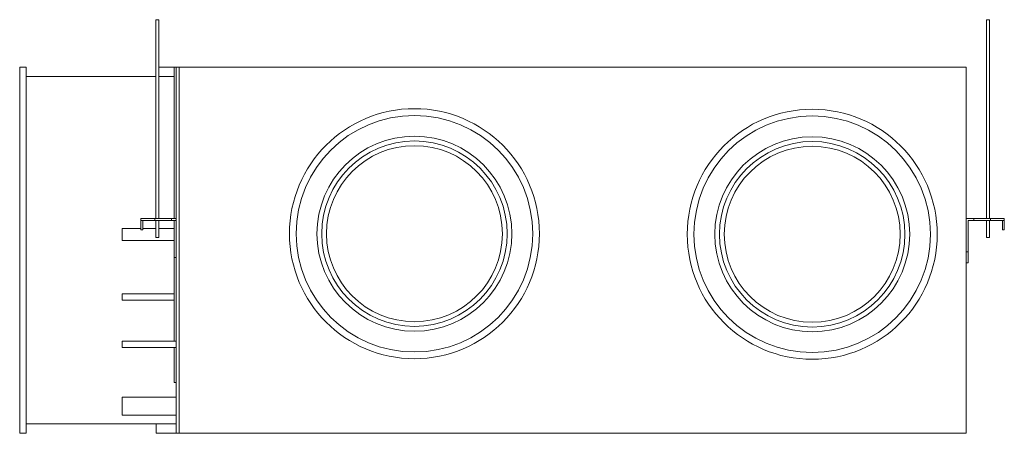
# Model space of a CAD drawing. Header units: millimetres. Extents: x -584 to 456, y -437 to 0.
import ezdxf

# ---------------------------------------------------------------- set-up
doc = ezdxf.new("R2010")
doc.units = ezdxf.units.MM

# ---------------------------------------------------------------- blocks, each defined once
blk = doc.blocks.new('RSen_57_ME_FB_ventilation - heat reclaim_ humidification and air processing_daikin - vkm50gbmv1 - heat reclaim ventilation_ humidification and air processing_daikin_lxwxh 2038x832x387 mm-2918248-right')
at = {"lineweight": 18}
for p, q in [((-440.5, 0), (-440.5, -210)), ((-437.5, -210), (-437.5, 0)), ((437.5, 0), (437.5, -210)), ((440.5, -210), (440.5, 0)), ((-440.5, -212), (-440.5, -230)), ((-437.5, -230), (-437.5, -212)), ((437.5, -212), (437.5, -230)), ((440.5, -230), (440.5, -212)), ((-456.2, -220.6), (-476, -220.6)), ((-476, -233.3), (-476, -220.6)), ((-440.5, -220.6), (-454.2, -220.6)), ((-421, -220.6), (-437.5, -220.6)), ((-476, -233.3), (-421, -233.3)), ((437.5, -230), (437.5, -230)), ((440.5, -230), (440.5, -230)), ((-421, -289.8), (-476, -289.8)), ((-476, -296.2), (-476, -289.8)), ((-476, -296.2), (-421, -296.2)), ((-419, -339.8), (-476, -339.8)), ((-476, -343), (-476, -339.8)), ((-476, -346.2), (-476, -343)), ((-476, -346.2), (-419, -346.2)), ((-419, -398.9), (-476, -398.9)), ((-476, -418), (-476, -398.9)), ((-476, -418), (-419, -418))]:
    blk.add_line(p, q, dxfattribs=at)
for centre, start_param, end_param in [((-439, 0), 1.570796, 3.141593), ((-439, 0), 0, 1.570796), ((439, 0), 1.570796, 3.141593), ((439, 0), 0, 1.570796), ((-439, -230), 1.570796, 3.141593), ((-439, -230), 0, 1.570796), ((439, -230), 1.570796, 3.141593), ((439, -230), 0, 1.570796)]:
    blk.add_ellipse(centre, major_axis=(1.5, 0), ratio=0.000017, start_param=start_param, end_param=end_param, dxfattribs=at)
blk = doc.blocks.new('RSen_57_ME_FB_SOg - vkm50gbmv1 - SH_daikin_tbq - standard-2917892-right')
at = {"lineweight": 18}
for p, q in [((-584.4, -50), (-577.6, -50)), ((-584.4, -437), (-584.4, -50)), ((-577.6, -437), (-577.6, -50)), ((-437.5, -50), (-421, -50)), ((-421, -210), (-421, -50)), ((-419, -50), (-421, -50)), ((-419, -437), (-419, -50)), ((-419, -50), (-416, -50)), ((-416, -50), (-416, -437)), ((-416, -50), (416, -50)), ((-416, -50), (-416, -437)), ((416, -50), (416, -437)), ((-577.6, -60.1), (-440.5, -60.1)), ((-437.5, -60.1), (-421, -60.1)), ((-456.2, -210), (-441.7, -210)), ((-456.2, -212), (-456.2, -210)), ((-456.2, -222), (-456.2, -212)), ((-441.7, -212), (-456.2, -212)), ((-454.2, -212), (-454.2, -222)), ((-441.7, -210), (-424, -210)), ((-441.7, -212), (-441.7, -210)), ((-441.7, -212), (-441.7, -212)), ((-424, -212), (-441.7, -212)), ((-441.7, -212), (-441.7, -212)), ((-430.7, -212), (-430.7, -212)), ((-424, -210), (-419, -210)), ((-424, -212), (-424, -210)), ((-424, -212), (-424, -212)), ((-419, -212), (-424, -212)), ((-424, -212), (-424, -212)), ((-421, -251.4), (-421, -212)), ((416, -210), (424, -210)), ((424, -212), (418, -212)), ((418, -245.1), (418, -212)), ((424, -210), (441.7, -210)), ((424, -210), (424, -212)), ((441.7, -212), (424, -212)), ((424, -212), (424, -212)), ((424, -212), (424, -212)), ((424, -212), (424, -212)), ((424, -212), (424, -212)), ((424, -212), (424, -212)), ((430.7, -212), (430.7, -212)), ((430.7, -212), (430.7, -212)), ((441.7, -210), (456.2, -210)), ((441.7, -210), (441.7, -212)), ((441.7, -212), (441.7, -212)), ((456.2, -212), (441.7, -212)), ((441.7, -212), (441.7, -212)), ((441.7, -212), (441.7, -212)), ((441.7, -212), (441.7, -212)), ((441.7, -212), (441.7, -212)), ((454.2, -222), (454.2, -212)), ((456.2, -210), (456.2, -212)), ((456.2, -212), (456.2, -222)), ((-456.2, -222), (-456.2, -222)), ((-454.2, -222), (-456.2, -222)), ((-456.2, -222), (-456.2, -222)), ((-454.2, -222), (-454.2, -222)), ((-454.2, -222), (-454.2, -222)), ((454.2, -222), (454.2, -222)), ((454.2, -222), (454.2, -222)), ((456.2, -222), (454.2, -222)), ((454.2, -222), (454.2, -222)), ((454.2, -222), (454.2, -222)), ((454.2, -222), (454.2, -222)), ((456.2, -222), (456.2, -222)), ((456.2, -222), (456.2, -222)), ((456.2, -222), (456.2, -222)), ((456.2, -222), (456.2, -222)), ((456.2, -222), (456.2, -222)), ((416, -245.1), (418, -245.1)), ((418, -245.1), (418, -257)), ((-421, -339.8), (-421, -251.4)), ((-421, -251.4), (-421, -251.4)), ((-421, -251.4), (-419, -251.4)), ((418, -257), (416, -257)), ((418, -257), (418, -257)), ((418, -257), (418, -257)), ((418, -257), (418, -257)), ((-421, -383.4), (-421, -346.2)), ((-421, -383.4), (-421, -383.4)), ((-419, -383.4), (-421, -383.4)), ((-577.6, -437), (-584.4, -437)), ((-584.4, -437), (-584.4, -437)), ((-419, -427), (-577.6, -427)), ((-577.6, -437), (-577.6, -437)), ((-440, -437), (-440, -427)), ((-440, -437), (-440, -437)), ((-440, -437), (-419, -437)), ((-419, -437), (-419, -437)), ((-419, -437), (-416, -437)), ((-416, -437), (-416, -437)), ((-416, -437), (-416, -437)), ((416, -437), (-416, -437)), ((-416, -437), (-416, -437)), ((416, -437), (416, -437))]:
    blk.add_line(p, q, dxfattribs=at)
for centre, radius, start, end in [((-167.2, -226.1), 132.1, 0, 180), ((-167.2, -226.1), 125, 0, 180), ((253.2, -226.7), 132.1, 0, 180), ((253.2, -226.7), 125, 0, 180), ((-167.2, -226.1), 103, 0, 180), ((253.2, -226.7), 103, 0, 180), ((-167.2, -226.1), 98, 0, 180), ((-167.2, -226.1), 93, 0, 180), ((253.2, -226.7), 98, 0, 180), ((253.2, -226.7), 93, 0, 180), ((-167.2, -226.1), 132.1, 180, 0), ((-167.2, -226.1), 125, 180, 0), ((-167.2, -226.1), 103, 180, 0), ((-167.2, -226.1), 98, 180, 0), ((-167.2, -226.1), 93, 180, 0), ((253.2, -226.7), 132.1, 180, 0), ((253.2, -226.7), 125, 180, 0), ((253.2, -226.7), 103, 180, 0), ((253.2, -226.7), 98, 180, 0), ((253.2, -226.7), 93, 180, 0)]:
    blk.add_arc(centre, radius, start, end, dxfattribs=at)

msp = doc.modelspace()

# ---------------------------------------------------------------- block references
at = {"lineweight": 18}
for name in ['RSen_57_ME_FB_ventilation - heat reclaim_ humidification and air processing_daikin - vkm50gbmv1 - heat reclaim ventilation_ humidification and air processing_daikin_lxwxh 2038x832x387 mm-2918248-right', 'RSen_57_ME_FB_SOg - vkm50gbmv1 - SH_daikin_tbq - standard-2917892-right']:
    msp.add_blockref(name, (0, 0), dxfattribs=at)

doc.saveas('drawing.dxf')
